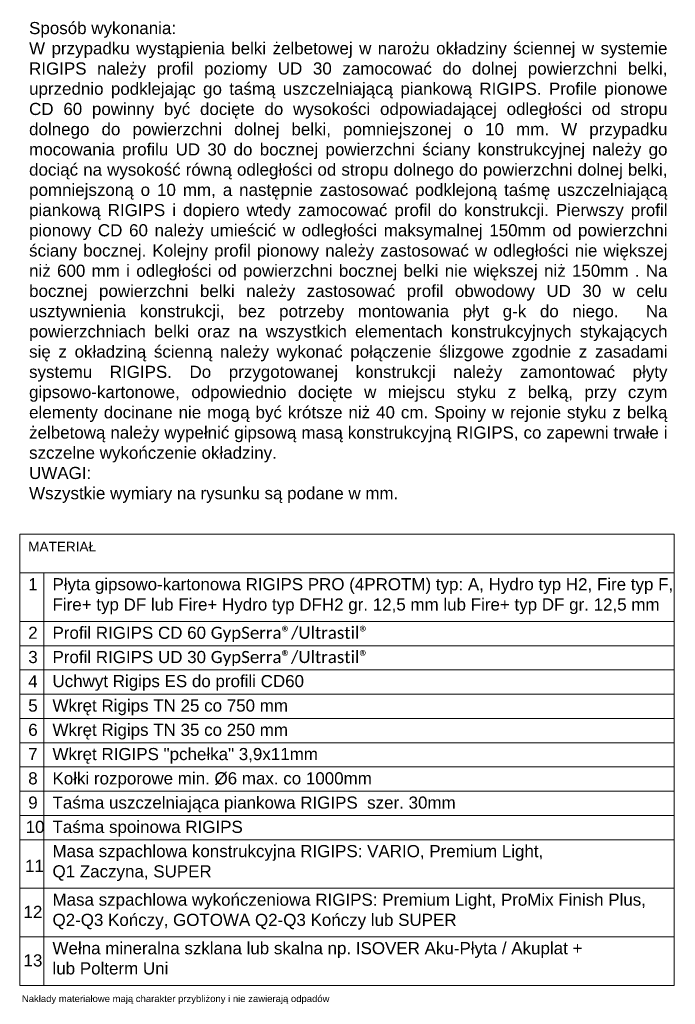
# Model space of a CAD drawing. Header units: millimetres. Extents: x -552 to 2977, y 3222 to 4171.
# Tile 15 of 32: x 350 to 837, y 3419 to 4149. Entities that reach past the tile are written whole.
import ezdxf

# ---------------------------------------------------------------- set-up
doc = ezdxf.new("R2010")
doc.units = ezdxf.units.MM
doc.layers.add('_RIGIPS OPISY', color=7, linetype='Continuous', lineweight=13)
doc.styles.get("Standard").update_dxf_attribs({"font": 'arial.ttf'})

msp = doc.modelspace()

# ---------------------------------------------------------------- linework, layer by layer
at = {"layer": '_RIGIPS OPISY'}
for p, q in [((350.268, 3767.769), (350.268, 3432.969)), ((350.268, 3767.769), (835.668, 3767.769)), ((835.668, 3432.969), (835.668, 3767.769)), ((350.268, 3738.969), (835.668, 3738.969)), ((368.268, 3738.969), (368.268, 3432.969)), ((350.268, 3702.969), (835.668, 3702.969)), ((350.268, 3684.969), (835.668, 3684.969)), ((350.268, 3666.969), (835.668, 3666.969)), ((350.268, 3648.969), (835.668, 3648.969)), ((350.268, 3630.969), (835.668, 3630.969)), ((350.268, 3612.969), (835.668, 3612.969)), ((350.268, 3594.969), (835.668, 3594.969)), ((350.268, 3576.969), (835.668, 3576.969)), ((350.268, 3558.969), (835.668, 3558.969)), ((350.268, 3540.969), (835.668, 3540.969)), ((350.268, 3504.969), (835.668, 3504.969)), ((350.268, 3468.969), (835.668, 3468.969)), ((350.268, 3432.969), (835.668, 3432.969)), ((350.268, 3432.969), (835.668, 3432.969))]:
    msp.add_line(p, q, dxfattribs=at)

# ---------------------------------------------------------------- texts
at = {"layer": '_RIGIPS OPISY', "insert": (357.23, 4147.679), "char_height": 9, "width": 472.07739, "attachment_point": 1}
msp.add_mtext('\\pxqj;Sposób wykonania:\\PW przypadku wystąpienia belki żelbetowej w narożu okładziny ściennej w systemie RIGIPS należy profil poziomy UD 30 zamocować do dolnej powierzchni belki, uprzednio podklejając go taśmą uszczelniającą piankową RIGIPS. Profile pionowe CD 60 powinny być docięte do wysokości odpowiadającej odległości od stropu dolnego do powierzchni dolnej belki, pomniejszonej o 10 mm. W przypadku mocowania profilu UD 30 do bocznej powierzchni ściany konstrukcyjnej należy go dociąć na wysokość równą odległości od stropu dolnego do powierzchni dolnej belki, pomniejszoną o 10 mm, a następnie zastosować podklejoną taśmę uszczelniającą piankową RIGIPS i dopiero wtedy zamocować profil do konstrukcji. Pierwszy profil pionowy CD 60 należy umieścić w odległości maksymalnej 150mm od powierzchni ściany bocznej. Kolejny profil pionowy należy zastosować w odległości nie większej niż 600 mm i odległości od powierzchni bocznej belki nie większej niż 150mm . Na bocznej powierzchni belki należy zastosować profil obwodowy UD 30 w celu usztywnienia konstrukcji, bez potrzeby montowania płyt g-k do niego.  Na powierzchniach belki oraz na wszystkich elementach konstrukcyjnych stykających się z okładziną ścienną należy wykonać połączenie ślizgowe zgodnie z zasadami systemu RIGIPS. Do przygotowanej konstrukcji należy zamontować płyty gipsowo-kartonowe, odpowiednio docięte w miejscu styku z belką, przy czym elementy docinane nie mogą być krótsze niż 40 cm. Spoiny w rejonie styku z belką żelbetową należy wypełnić gipsową masą konstrukcyjną RIGIPS, co zapewni trwałe i szczelne wykończenie okładziny.\\PUWAGI:\\PWszystkie wymiary na rysunku są podane w mm.', dxfattribs=at)
at = {"layer": '_RIGIPS OPISY', "attachment_point": 1}
for s, width, heights, insert, char_height in [('MATERIAŁ', 1319.34418, [0], (356.596, 3762.061), 7.2), ('1', 36, [0], (356.596, 3735.061), 9), ('Płyta gipsowo-kartonowa RIGIPS PRO (4PROTM) typ: A, Hydro typ H2, Fire typ F, Fire+ typ DF lub Fire+ Hydro typ DFH2 gr. 12,5 mm lub Fire+ typ DF gr. 12,5 mm', 472.07739, [0], (374.596, 3735.061), 9), ('2', 36, [0], (356.596, 3699.061), 9), ('Profil RIGIPS CD 60 {\\fCalibri|b0|i0|c238|p34;GypSerra®/Ultrastil®}', 1319.34418, [0], (374.596, 3699.061), 9), ('Profil RIGIPS UD 30 {\\fCalibri|b0|i0|c238|p34;GypSerra®/Ultrastil®}', 1319.34418, [0], (374.596, 3681.061), 9), ('3', 36, [0], (356.596, 3681.061), 9), ('4', 36, [0], (356.596, 3663.061), 9), ('Uchwyt Rigips ES do profili CD60', 1319.34418, [0], (374.596, 3663.207), 9), ('Wkręt Rigips TN 25 co 750 mm', 1319.34418, [0], (374.596, 3645.061), 9), ('5', 36, [0], (356.596, 3645.061), 9), ('6', 36, [0], (356.596, 3627.061), 9), ('Wkręt Rigips TN 35 co 250 mm', 1319.34418, [0], (374.596, 3627.061), 9), ('7', 36, [0], (356.596, 3609.061), 9), ('Wkręt RIGIPS "pchełka" 3,9x11mm', 1319.34418, [0], (374.596, 3609.061), 9), ('8', 36, [0], (356.596, 3591.061), 9), ('Kołki rozporowe min. %%C6 max. co 1000mm', 1319.34418, [0], (374.596, 3591.061), 9), ('9', 36, [0], (356.596, 3573.061), 9), ('Taśma uszczelniająca piankowa RIGIPS  szer. 30mm', 1319.34418, [0], (374.596, 3573.061), 9), ('10', 36, [0], (354.704, 3555.061), 9), ('Taśma spoinowa RIGIPS', 1319.34418, [0], (374.596, 3555.061), 9), ('Masa szpachlowa konstrukcyjna RIGIPS: VARIO, Premium Light, \\PQ1 Zaczyna, SUPER', 1319.34418, [26.965], (374.596, 3537.061), 9), ('11', 36, [0], (354.244, 3526.158), 9), ('Masa szpachlowa wykończeniowa RIGIPS: Premium Light, ProMix Finish Plus, \\PQ2-Q3 Kończy, GOTOWA Q2-Q3 Kończy lub SUPER', 1319.34418, [0], (374.596, 3501.061), 9), ('12', 36, [0], (353.114, 3491.986), 9), ('Wełna mineralna szklana lub skalna np. ISOVER Aku-Płyta / Akuplat + \\Plub Polterm Uni', 1319.34418, [0], (374.596, 3465.061), 9), ('13', 36, [0], (353.114, 3455.986), 9), ('Nakłady materiałowe mają charakter przybliżony i nie zawierają odpadów', 692.59382, [0], (351.89, 3425.612), 5.04)]:
    msp.add_mtext_dynamic_manual_height_columns(s, width=width, gutter_width=9, heights=heights, dxfattribs=dict(at, insert=insert, char_height=char_height))

doc.saveas('drawing.dxf')
